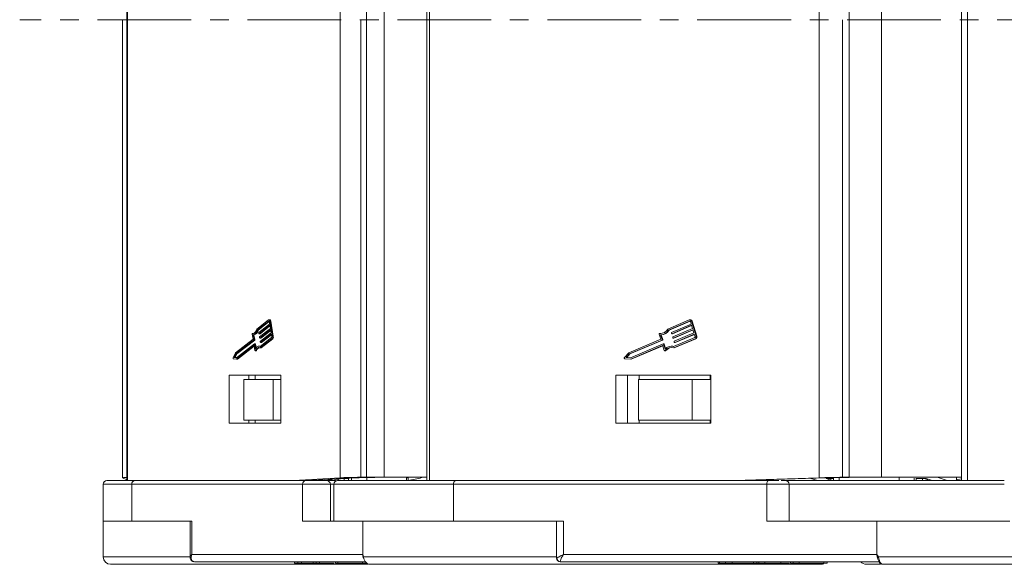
# Model space of a CAD drawing. Header units: millimetres. Extents: x 3152 to 4623, y 378 to 1412.
# Tile 3 of 45: x 3629 to 3762, y 626 to 700. Entities that reach past the tile are written whole.
import ezdxf

# ---------------------------------------------------------------- set-up
doc = ezdxf.new("R2010")
doc.units = ezdxf.units.MM
doc.linetypes.add('CENTERX2', pattern=[20.32, 12.7, -2.54, 2.54, -2.54])

msp = doc.modelspace()

# ---------------------------------------------------------------- linework, layer by layer
at = {"color": 7, "linetype": 'Continuous', "lineweight": 15}
for p, q in [((3643.233, 762.131), (3643.233, 699.631)), ((3643.326, 699.631), (3643.326, 762.131)), ((3683.863, 762.131), (3683.863, 699.631)), ((3684.25, 699.631), (3684.25, 762.131)), ((3756.349, 762.131), (3756.349, 699.631)), ((3757.149, 699.631), (3757.149, 762.131)), ((3672.117, 761.754), (3672.117, 699.631)), ((3675.722, 761.681), (3675.722, 699.631)), ((3678.105, 699.631), (3678.105, 761.681)), ((3737.043, 761.754), (3737.043, 699.631)), ((3741.108, 761.681), (3741.108, 699.631)), ((3745.477, 699.631), (3745.477, 761.681)), ((3642.644, 699.631), (3642.644, 637.512)), ((3643.233, 699.631), (3643.233, 637.131)), ((3643.326, 637.131), (3643.326, 699.631)), ((3672.117, 699.631), (3672.117, 637.508)), ((3674.921, 637.581), (3674.921, 699.631)), ((3675.722, 699.631), (3675.722, 637.581)), ((3678.105, 637.581), (3678.105, 699.631)), ((3683.863, 699.631), (3683.863, 637.131)), ((3684.25, 637.131), (3684.25, 699.631)), ((3737.043, 699.631), (3737.043, 637.508)), ((3740.204, 637.581), (3740.204, 699.631)), ((3741.108, 699.631), (3741.108, 637.581)), ((3745.477, 637.581), (3745.477, 699.631)), ((3756.349, 699.631), (3756.349, 637.131)), ((3757.149, 637.131), (3757.149, 699.631)), ((3662.426, 658.929), (3660.84, 657.687)), ((3660.894, 657.536), (3662.456, 658.757)), ((3661.026, 657.536), (3662.511, 658.697)), ((3662.569, 658.36), (3661.118, 657.226)), ((3661.148, 657.054), (3662.598, 658.189)), ((3661.28, 657.054), (3662.614, 658.097)), ((3662.485, 658.757), (3662.456, 658.757)), ((3662.603, 658.945), (3662.47, 658.945)), ((3662.51, 658.703), (3662.569, 658.36)), ((3662.941, 656.71), (3662.59, 658.765)), ((3662.59, 658.765), (3662.723, 658.765)), ((3662.598, 658.189), (3662.671, 657.761)), ((3663.074, 656.71), (3662.723, 658.765)), ((3719.44, 658.929), (3716.53, 657.687)), ((3716.629, 657.536), (3719.493, 658.757)), ((3716.707, 657.536), (3719.557, 658.752)), ((3719.701, 658.36), (3717.041, 657.226)), ((3717.095, 657.054), (3719.754, 658.189)), ((3717.172, 657.054), (3719.763, 658.16)), ((3719.547, 658.757), (3719.493, 658.757)), ((3719.597, 658.945), (3719.52, 658.945)), ((3719.593, 658.703), (3719.701, 658.36)), ((3720.383, 656.71), (3719.74, 658.765)), ((3719.74, 658.765), (3719.817, 658.765)), ((3719.754, 658.189), (3719.888, 657.761)), ((3720.461, 656.71), (3719.817, 658.765)), ((3660.211, 656.976), (3660.324, 656.313)), ((3660.377, 657.099), (3660.251, 657.099)), ((3660.255, 657.098), (3660.375, 657.098)), ((3660.426, 656.248), (3660.313, 656.91)), ((3660.315, 656.91), (3660.448, 656.91)), ((3660.559, 656.248), (3660.446, 656.91)), ((3660.894, 657.536), (3661.026, 657.536)), ((3661.106, 657.167), (3661.12, 657.082)), ((3661.14, 657.052), (3661.273, 657.052)), ((3661.148, 657.054), (3661.28, 657.054)), ((3661.208, 656.568), (3661.223, 656.482)), ((3662.671, 657.761), (3661.221, 656.626)), ((3661.25, 656.455), (3662.7, 657.589)), ((3662.836, 656.53), (3661.274, 655.308)), ((3662.773, 657.161), (3661.323, 656.027)), ((3661.352, 655.855), (3662.803, 656.99)), ((3661.383, 656.455), (3662.716, 657.498)), ((3661.485, 655.855), (3662.818, 656.898)), ((3662.7, 657.589), (3662.773, 657.161)), ((3662.803, 656.99), (3662.861, 656.647)), ((3663.074, 656.71), (3662.941, 656.71)), ((3715.378, 656.976), (3715.585, 656.313)), ((3715.529, 657.099), (3715.451, 657.099)), ((3715.459, 657.098), (3715.536, 657.098)), ((3715.536, 657.098), (3715.529, 657.099)), ((3715.607, 657.093), (3715.536, 657.098)), ((3715.772, 656.248), (3715.565, 656.91)), ((3715.569, 656.91), (3715.646, 656.91)), ((3715.85, 656.248), (3715.642, 656.91)), ((3716.629, 657.536), (3716.707, 657.536)), ((3717.018, 657.167), (3717.045, 657.082)), ((3717.081, 657.052), (3717.159, 657.052)), ((3717.095, 657.054), (3717.172, 657.054)), ((3717.205, 656.568), (3717.232, 656.482)), ((3719.888, 657.761), (3717.229, 656.626)), ((3717.282, 656.455), (3719.942, 657.589)), ((3720.19, 656.53), (3717.326, 655.308)), ((3717.36, 656.455), (3719.951, 657.56)), ((3720.076, 657.161), (3717.416, 656.027)), ((3717.47, 655.855), (3720.129, 656.99)), ((3717.547, 655.855), (3720.139, 656.961)), ((3719.942, 657.589), (3720.076, 657.161)), ((3720.129, 656.99), (3720.237, 656.647)), ((3720.461, 656.71), (3720.383, 656.71)), ((3660.324, 656.313), (3657.957, 654.462)), ((3658.003, 654.303), (3660.414, 656.189)), ((3660.501, 655.675), (3658.091, 653.79)), ((3658.104, 653.605), (3660.45, 655.441)), ((3658.136, 654.303), (3660.546, 656.189)), ((3658.236, 653.605), (3660.486, 655.365)), ((3660.414, 656.189), (3660.546, 656.189)), ((3660.559, 656.248), (3660.426, 656.248)), ((3660.465, 655.441), (3660.45, 655.441)), ((3660.478, 655.414), (3660.584, 654.794)), ((3660.641, 655.678), (3660.509, 655.678)), ((3660.642, 654.986), (3660.529, 655.648)), ((3660.529, 655.648), (3660.661, 655.648)), ((3660.747, 655.145), (3660.661, 655.648)), ((3661.239, 655.351), (3661.106, 655.351)), ((3661.243, 656.452), (3661.375, 656.452)), ((3661.25, 656.455), (3661.383, 656.455)), ((3661.278, 655.118), (3662.865, 656.359)), ((3661.31, 655.968), (3661.325, 655.882)), ((3661.345, 655.852), (3661.478, 655.852)), ((3661.352, 655.855), (3661.485, 655.855)), ((3661.411, 655.118), (3662.998, 656.359)), ((3662.865, 656.359), (3662.998, 656.359)), ((3715.585, 656.313), (3711.245, 654.462)), ((3711.329, 654.303), (3715.749, 656.189)), ((3711.406, 654.303), (3715.826, 656.189)), ((3715.91, 655.675), (3711.49, 653.79)), ((3711.513, 653.605), (3715.817, 655.441)), ((3711.591, 653.605), (3715.86, 655.427)), ((3715.749, 656.189), (3715.826, 656.189)), ((3715.85, 656.248), (3715.772, 656.248)), ((3715.843, 655.441), (3715.817, 655.441)), ((3715.867, 655.414), (3716.061, 654.794)), ((3716.001, 655.678), (3715.923, 655.678)), ((3716.167, 654.986), (3715.96, 655.648)), ((3715.96, 655.648), (3716.037, 655.648)), ((3716.227, 655.042), (3716.037, 655.648)), ((3717.096, 655.351), (3717.019, 655.351)), ((3717.269, 656.452), (3717.346, 656.452)), ((3717.282, 656.455), (3717.36, 656.455)), ((3717.334, 655.118), (3720.244, 656.359)), ((3717.393, 655.968), (3717.42, 655.882)), ((3717.411, 655.118), (3720.321, 656.359)), ((3717.457, 655.852), (3717.534, 655.852)), ((3717.47, 655.855), (3717.547, 655.855)), ((3720.244, 656.359), (3720.321, 656.359)), ((3657.957, 654.462), (3657.633, 653.812)), ((3657.764, 653.826), (3658.003, 654.303)), ((3657.897, 653.826), (3658.136, 654.303)), ((3658.003, 654.303), (3658.136, 654.303)), ((3660.624, 654.734), (3660.756, 654.734)), ((3660.787, 654.762), (3660.654, 654.762)), ((3661.411, 655.118), (3661.278, 655.118)), ((3711.245, 654.462), (3710.65, 653.812)), ((3710.891, 653.826), (3711.329, 654.303)), ((3710.969, 653.826), (3711.406, 654.303)), ((3711.329, 654.303), (3711.406, 654.303)), ((3716.134, 654.734), (3716.211, 654.734)), ((3716.267, 654.762), (3716.19, 654.762)), ((3717.411, 655.118), (3717.334, 655.118)), ((3657.66, 653.654), (3658.104, 653.605)), ((3658.091, 653.79), (3657.764, 653.826)), ((3657.764, 653.826), (3657.897, 653.826)), ((3658.107, 653.802), (3657.897, 653.826)), ((3658.236, 653.605), (3658.104, 653.605)), ((3710.7, 653.654), (3711.513, 653.605)), ((3711.49, 653.79), (3710.891, 653.826)), ((3710.891, 653.826), (3710.969, 653.826)), ((3711.499, 653.794), (3710.969, 653.826)), ((3711.591, 653.605), (3711.513, 653.605)), ((3664.107, 651.431), (3657.1, 651.431)), ((3657.1, 651.431), (3657.1, 644.931)), ((3659.753, 650.831), (3659.753, 651.431)), ((3660.634, 651.431), (3660.634, 650.831)), ((3664.107, 644.931), (3664.107, 651.431)), ((3722.355, 651.431), (3709.508, 651.431)), ((3709.508, 651.431), (3709.508, 644.931)), ((3711.056, 644.931), (3711.056, 651.431)), ((3712.672, 651.431), (3712.672, 650.831)), ((3722.288, 650.831), (3722.288, 651.431)), ((3722.355, 644.931), (3722.355, 651.431)), ((3659.06, 650.831), (3659.06, 645.331)), ((3659.06, 650.831), (3663.031, 650.831)), ((3663.031, 645.331), (3663.031, 650.831)), ((3663.031, 650.831), (3664.107, 650.831)), ((3712.549, 650.831), (3712.549, 645.331)), ((3712.549, 650.831), (3719.829, 650.831)), ((3719.829, 645.331), (3719.829, 650.831)), ((3719.829, 650.831), (3722.288, 650.831)), ((3657.1, 644.931), (3664.107, 644.931)), ((3659.06, 645.331), (3663.031, 645.331)), ((3659.753, 644.931), (3659.753, 645.331)), ((3660.634, 644.931), (3660.634, 645.331)), ((3664.107, 645.331), (3663.031, 645.331)), ((3709.508, 644.931), (3722.355, 644.931)), ((3712.549, 645.331), (3719.829, 645.331)), ((3712.672, 644.931), (3712.672, 645.331)), ((3722.288, 645.331), (3719.829, 645.331)), ((3722.288, 645.331), (3722.288, 644.931)), ((3640.009, 636.631), (3640.009, 631.631)), ((3640.009, 636.631), (3643.888, 636.631)), ((3642.649, 637.508), (3643.233, 637.217)), ((3643.888, 631.631), (3643.888, 636.631)), ((3643.888, 636.631), (3667.042, 636.631)), ((3667.485, 637.131), (3644.33, 637.131)), ((3672.117, 637.508), (3665.854, 637.131)), ((3667.042, 636.631), (3667.042, 631.631)), ((3667.042, 636.631), (3670.811, 636.631)), ((3667.485, 637.131), (3667.622, 637.131)), ((3673.885, 637.508), (3667.622, 637.131)), ((3668.039, 637.131), (3668.039, 637.156)), ((3671.384, 637.357), (3670.25, 637.131)), ((3670.811, 631.631), (3670.811, 636.631)), ((3670.811, 636.631), (3671.284, 636.631)), ((3670.954, 637.131), (3670.954, 637.271)), ((3671.09, 637.131), (3672.411, 637.413)), ((3671.284, 636.631), (3671.284, 631.631)), ((3671.284, 636.631), (3687.492, 636.631)), ((3671.861, 637.296), (3671.861, 637.131)), ((3673.333, 637.413), (3672.411, 637.413)), ((3672.687, 637.413), (3672.687, 637.131)), ((3673.251, 637.131), (3673.251, 637.413)), ((3673.664, 637.484), (3673.664, 637.131)), ((3675.722, 637.581), (3674.921, 637.581)), ((3675.722, 637.581), (3678.105, 637.581)), ((3675.748, 637.131), (3675.748, 637.545)), ((3678.105, 637.581), (3683.863, 637.581)), ((3681.103, 637.581), (3681.103, 637.131)), ((3681.364, 637.131), (3681.364, 637.581)), ((3681.364, 637.141), (3682.97, 637.484)), ((3687.492, 631.631), (3687.492, 636.631)), ((3687.492, 636.631), (3729.948, 636.631)), ((3730.206, 637.131), (3687.75, 637.131)), ((3737.043, 637.508), (3725.558, 637.131)), ((3738.074, 637.508), (3726.591, 637.131)), ((3727.642, 637.166), (3727.541, 637.131)), ((3729.948, 636.631), (3729.948, 631.631)), ((3729.948, 636.631), (3732.981, 636.631)), ((3732.981, 631.631), (3732.981, 636.631)), ((3732.981, 636.631), (3762.14, 636.631)), ((3736.825, 637.131), (3735.929, 637.437)), ((3738.885, 637.413), (3738.008, 637.413)), ((3738.629, 637.201), (3738.008, 637.413)), ((3738.583, 637.521), (3738.583, 637.516)), ((3738.583, 637.516), (3738.885, 637.413)), ((3738.629, 637.413), (3738.629, 637.131)), ((3738.885, 637.527), (3738.885, 637.413)), ((3739.012, 637.529), (3739.012, 637.131)), ((3739.737, 637.131), (3739.737, 637.541)), ((3741.108, 637.581), (3740.204, 637.581)), ((3741.108, 637.581), (3745.477, 637.581)), ((3745.477, 637.581), (3756.349, 637.581)), ((3747.874, 637.581), (3747.874, 637.131)), ((3749.933, 637.131), (3749.933, 637.484)), ((3751.54, 637.413), (3750.139, 637.413)), ((3750.191, 637.413), (3750.191, 637.131)), ((3751.047, 637.131), (3751.047, 637.413)), ((3752.366, 637.131), (3751.54, 637.413)), ((3751.564, 637.131), (3751.564, 637.405)), ((3751.711, 637.131), (3751.711, 637.355)), ((3753.299, 637.501), (3753.299, 637.581)), ((3753.299, 637.501), (3754.383, 637.131)), ((3755.645, 637.581), (3755.645, 637.198)), ((3755.673, 637.178), (3755.673, 637.131)), ((3756.349, 637.148), (3756.079, 637.15)), ((3640.009, 631.631), (3640.782, 631.631)), ((3640.015, 631.631), (3640.015, 626.781)), ((3640.782, 631.631), (3644.239, 631.631)), ((3652.029, 631.631), (3644.239, 631.631)), ((3651.797, 631.631), (3651.797, 626.629)), ((3652.029, 627.131), (3652.029, 631.631)), ((3667.042, 631.631), (3674.832, 631.631)), ((3674.832, 631.631), (3680.448, 631.631)), ((3675.183, 631.631), (3675.183, 627.131)), ((3680.448, 631.631), (3688.135, 631.631)), ((3702.419, 631.631), (3688.135, 631.631)), ((3701.451, 631.631), (3701.451, 626.631)), ((3702.419, 627.131), (3702.419, 631.631)), ((3729.948, 631.631), (3744.232, 631.631)), ((3744.232, 631.631), (3753.18, 631.631)), ((3744.875, 631.631), (3744.875, 627.131)), ((3753.18, 631.631), (3762.891, 631.631)), ((3640.015, 626.781), (3651.793, 626.781)), ((3675.183, 627.131), (3652.029, 627.131)), ((3652.391, 626.131), (3675.562, 626.131)), ((3665.959, 626.131), (3665.959, 625.931)), ((3666.408, 625.931), (3665.959, 625.931)), ((3666.408, 625.931), (3666.408, 626.131)), ((3666.887, 625.931), (3666.408, 625.931)), ((3666.887, 625.931), (3666.887, 626.131)), ((3668.474, 625.931), (3666.887, 625.931)), ((3668.474, 625.931), (3668.474, 626.131)), ((3668.863, 625.931), (3668.474, 625.931)), ((3668.863, 625.931), (3668.863, 626.131)), ((3669.312, 625.931), (3668.863, 625.931)), ((3669.312, 625.931), (3669.312, 626.131)), ((3671.337, 625.931), (3669.312, 625.931)), ((3671.479, 626.131), (3671.479, 625.931)), ((3671.499, 626.131), (3671.499, 625.931)), ((3671.797, 626.131), (3671.797, 625.931)), ((3675.182, 626.131), (3675.182, 625.931)), ((3675.183, 627.131), (3675.293, 626.781)), ((3675.293, 626.781), (3701.451, 626.781)), ((3701.451, 626.631), (3701.486, 626.631)), ((3701.977, 626.131), (3745.156, 626.131)), ((3744.875, 627.131), (3702.419, 627.131)), ((3723.373, 625.931), (3723.373, 626.131)), ((3723.541, 625.931), (3723.373, 625.931)), ((3723.541, 626.131), (3723.541, 625.931)), ((3724.364, 625.931), (3723.541, 625.931)), ((3724.364, 625.931), (3724.364, 626.131)), ((3725.243, 625.931), (3724.364, 625.931)), ((3725.243, 625.931), (3725.243, 626.131)), ((3728.153, 625.931), (3725.243, 625.931)), ((3728.153, 625.931), (3728.153, 626.131)), ((3728.583, 625.931), (3728.153, 625.931)), ((3728.583, 625.931), (3728.583, 626.131)), ((3728.866, 625.931), (3728.583, 625.931)), ((3728.866, 625.931), (3728.866, 626.131)), ((3729.69, 625.931), (3728.866, 625.931)), ((3729.69, 625.931), (3729.69, 626.131)), ((3731.841, 625.931), (3729.69, 625.931)), ((3731.841, 625.931), (3731.841, 626.131)), ((3733.031, 625.931), (3731.841, 625.931)), ((3733.16, 626.131), (3733.16, 625.931)), ((3733.516, 626.131), (3733.516, 625.931)), ((3734.317, 626.131), (3734.317, 625.931)), ((3734.467, 625.931), (3734.35, 625.931)), ((3737.682, 626.131), (3737.682, 625.931)), ((3738.149, 625.931), (3738.149, 626.131)), ((3738.149, 626.131), (3745.156, 626.131)), ((3744.875, 627.131), (3745.076, 626.781)), ((3745.076, 626.781), (3777.568, 626.781)), ((3676.23, 625.781), (3676.232, 625.781)), ((3705.943, 625.781), (3705.945, 625.781)), ((3728.244, 625.781), (3728.327, 625.809)), ((3745.691, 625.781), (3745.692, 625.781))]:
    msp.add_line(p, q, dxfattribs=at)
at = {"color": 1, "linetype": 'CENTERX2', "lineweight": 13}
msp.add_line((4464.753, 699.631), (3628.701, 699.631), dxfattribs=at)
at = {"color": 7, "linetype": 'Continuous', "lineweight": 15, "flags": 128}
for points in [[(3662.426, 658.929), (3662.451, 658.942), (3662.476, 658.945), (3662.5, 658.937), (3662.524, 658.92), (3662.546, 658.892), (3662.564, 658.857), (3662.579, 658.814), (3662.59, 658.765)], [(3662.456, 658.757), (3662.464, 658.762), (3662.472, 658.763), (3662.48, 658.76), (3662.488, 658.754), (3662.495, 658.745), (3662.502, 658.733), (3662.507, 658.719), (3662.51, 658.703)], [(3662.723, 658.765), (3662.712, 658.814), (3662.697, 658.857), (3662.678, 658.892), (3662.657, 658.92), (3662.633, 658.937), (3662.608, 658.945), (3662.603, 658.945)], [(3660.211, 656.976), (3660.209, 656.998), (3660.209, 657.021), (3660.212, 657.043), (3660.217, 657.063), (3660.225, 657.079), (3660.234, 657.091), (3660.245, 657.097), (3660.255, 657.098)], [(3660.84, 657.687), (3660.787, 657.544), (3660.727, 657.418), (3660.659, 657.309), (3660.585, 657.221), (3660.506, 657.155), (3660.424, 657.112), (3660.34, 657.093), (3660.255, 657.098)], [(3661.12, 657.082), (3661.122, 657.074), (3661.125, 657.066), (3661.128, 657.06), (3661.131, 657.056), (3661.135, 657.053), (3661.139, 657.052), (3661.144, 657.052), (3661.148, 657.054)], [(3661.273, 657.052), (3661.276, 657.052), (3661.28, 657.054)], [(3717.159, 657.052), (3717.165, 657.052), (3717.172, 657.054)], [(3660.45, 655.441), (3660.455, 655.443), (3660.459, 655.444), (3660.463, 655.443), (3660.467, 655.44), (3660.47, 655.435), (3660.473, 655.429), (3660.476, 655.422), (3660.478, 655.414)], [(3660.529, 655.648), (3660.527, 655.656), (3660.524, 655.663), (3660.521, 655.669), (3660.518, 655.674), (3660.514, 655.677), (3660.509, 655.678), (3660.505, 655.677), (3660.501, 655.675)], [(3660.661, 655.648), (3660.659, 655.656), (3660.657, 655.663), (3660.654, 655.669), (3660.65, 655.674), (3660.646, 655.677), (3660.642, 655.678), (3660.641, 655.678)], [(3661.274, 655.308), (3661.191, 655.34), (3661.107, 655.351), (3661.023, 655.34), (3660.94, 655.309), (3660.859, 655.257), (3660.782, 655.185), (3660.709, 655.094), (3660.642, 654.986)], [(3661.223, 656.482), (3661.224, 656.474), (3661.227, 656.467), (3661.23, 656.461), (3661.234, 656.456), (3661.238, 656.453), (3661.242, 656.452), (3661.246, 656.453), (3661.25, 656.455)], [(3661.317, 655.342), (3661.239, 655.351), (3661.239, 655.351)], [(3661.325, 655.882), (3661.327, 655.874), (3661.329, 655.867), (3661.332, 655.861), (3661.336, 655.857), (3661.34, 655.854), (3661.344, 655.852), (3661.348, 655.853), (3661.352, 655.855)], [(3661.375, 656.452), (3661.378, 656.453), (3661.383, 656.455)], [(3661.478, 655.852), (3661.481, 655.853), (3661.485, 655.855)], [(3717.346, 656.452), (3717.352, 656.453), (3717.36, 656.455)], [(3717.534, 655.852), (3717.54, 655.853), (3717.547, 655.855)], [(3660.654, 654.762), (3660.646, 654.747), (3660.636, 654.738), (3660.625, 654.734), (3660.615, 654.736), (3660.605, 654.744), (3660.596, 654.757), (3660.588, 654.774), (3660.584, 654.794)], [(3660.654, 654.762), (3660.717, 654.882), (3660.787, 654.984), (3660.863, 655.064), (3660.943, 655.123), (3661.026, 655.158), (3661.111, 655.168), (3661.195, 655.155), (3661.278, 655.118)], [(3657.66, 653.654), (3657.648, 653.66), (3657.637, 653.672), (3657.628, 653.691), (3657.622, 653.714), (3657.62, 653.74), (3657.621, 653.767), (3657.625, 653.791), (3657.633, 653.812)], [(3687.492, 636.631), (3687.497, 636.729), (3687.511, 636.822), (3687.535, 636.909), (3687.567, 636.985), (3687.606, 637.047), (3687.651, 637.093), (3687.699, 637.121), (3687.75, 637.131)], [(3729.948, 636.631), (3729.953, 636.729), (3729.968, 636.822), (3729.992, 636.909), (3730.024, 636.985), (3730.063, 637.047), (3730.108, 637.093), (3730.156, 637.121), (3730.206, 637.131)], [(3675.289, 626.657), (3675.276, 626.669), (3675.267, 626.682), (3675.262, 626.697), (3675.26, 626.713), (3675.263, 626.729), (3675.269, 626.746), (3675.279, 626.763), (3675.293, 626.781)], [(3703.932, 625.781), (3703.97, 625.788), (3703.988, 625.796)], [(3728.244, 625.781), (3728.306, 625.788), (3728.336, 625.796)]]:
    msp.add_lwpolyline(points, dxfattribs=at)
at = {"color": 7, "linetype": 'Continuous', "lineweight": 15}
for centre, radius, start, end in [((3719.518, 658.715), 0.227, 12.77497, 110.24726), ((3719.519, 658.686), 0.0758, 12.77497, 110.24726), ((3719.589, 658.71), 0.235, 13.58001, 87.95816), ((3660.137, 657.655), 0.766, 283.27798, 351.03495), ((3660.27, 657.655), 0.766, 283.27798, 351.03495), ((3661.171, 657.184), 0.0677, 141.50628, 193.99512), ((3661.274, 656.584), 0.0677, 141.50628, 193.99512), ((3662.73, 656.614), 0.135, 321.50628, 13.99512), ((3662.547, 656.611), 0.406, 321.50628, 13.99512), ((3662.68, 656.611), 0.406, 321.50628, 13.99512), ((3715.46, 657.01), 0.0886, 90.76219, 202.25676), ((3715.547, 658.205), 1.111, 265.41846, 332.19994), ((3715.536, 658.177), 1.268, 271.32189, 329.59284), ((3715.613, 658.177), 1.268, 271.32189, 329.59284), ((3717.063, 657.183), 0.0479, 117.20067, 199.38451), ((3717.082, 657.09), 0.0379, 192.77497, 290.24726), ((3717.251, 656.584), 0.0479, 117.20067, 199.38451), ((3720.146, 656.615), 0.0958, 297.20067, 19.38451), ((3720.112, 656.614), 0.287, 297.20067, 19.38451), ((3720.19, 656.614), 0.287, 297.20067, 19.38451), ((3660.361, 656.231), 0.0677, 321.50628, 13.99512), ((3660.493, 656.231), 0.0677, 321.50628, 13.99512), ((3661.376, 655.984), 0.0677, 141.50628, 193.99512), ((3715.727, 656.232), 0.0479, 297.20067, 19.38451), ((3715.83, 655.406), 0.0379, 12.77497, 110.24726), ((3715.804, 656.232), 0.0479, 297.20067, 19.38451), ((3715.923, 655.639), 0.0379, 12.77497, 110.24726), ((3715.999, 655.639), 0.0392, 13.58001, 87.95816), ((3717.02, 654.165), 1.183, 74.99675, 136.11272), ((3717.096, 654.217), 1.134, 76.79057, 89.98888), ((3717.269, 656.49), 0.0379, 192.77497, 290.24726), ((3717.438, 655.984), 0.0479, 117.20067, 199.38451), ((3717.457, 655.891), 0.0379, 192.77497, 290.24726), ((3660.751, 654.77), 0.0364, 277.77335, 346.17822), ((3661.383, 654.571), 0.626, 109.66481, 162.30106), ((3716.133, 654.809), 0.074, 191.7232, 320.00558), ((3717.02, 654.111), 1.055, 72.65935, 141.90108), ((3716.21, 654.807), 0.0724, 270.72414, 321.54389), ((3717.118, 654.078), 1.092, 93.16674, 141.21291), ((3710.718, 653.747), 0.0941, 135.96354, 258.78874), ((3640.509, 636.631), 0.5, 90, 180), ((3644.361, 636.658), 0.474, 93.73294, 183.30019), ((3667.515, 636.658), 0.474, 93.73294, 183.30019), ((3670.311, 636.631), 0.5, 359.99463, 89.99463), ((3671.784, 636.631), 0.5, 90, 180), ((3732.481, 636.631), 0.5, 360, 90), ((3641.015, 626.781), 1, 180, 270), ((3701.951, 626.631), 0.5, 180, 270), ((3701.982, 626.627), 0.496, 179.49892, 269.48995), ((3737.304, 626.781), 1, 270, 292.81104), ((3743.438, 626.781), 1, 220.5416, 270), ((3745.236, 626.463), 0.355, 116.64296, 147.08679), ((3745.692, 626.046), 0.265, 242.46165, 269.74903)]:
    msp.add_arc(centre, radius, start, end, dxfattribs=at)
for centre, major_axis, ratio, start_param, end_param in [((3645.444, 637.508), (2.8, -0.004), 0.0280434, 2.4813932, 3.1980408), ((3674.593, 637.508), (2.8, 0.037), 0.0248315, 1.453045, 2.6552703), ((3674.592, 637.508), (0.8, 0.011), 0.0248315, 1.453045, 2.6552703), ((3675.014, 637.602), (2.8, 0.037), 0.0248315, 4.5946377, 5.5273455), ((3681.788, 637.516), (1, 0.147), 0.0973032, 1.7802714, 2.1552906), ((3682.124, 637.484), (1.5, 0.221), 0.0973032, 5.2968832, 5.6737955), ((3738.488, 637.508), (2.8, 0.067), 0.0144905, 0.9106223, 2.1128477), ((3738.487, 637.508), (0.8, 0.019), 0.0144905, 0.9106223, 2.1128477), ((3740.694, 637.602), (2.8, 0.067), 0.0144905, 4.052215, 4.9849228), ((3752.014, 637.501), (1.5, -0.14), 0.1497499, 0.5563445, 0.8624889), ((3759.245, 637.487), (3.6, 0.29), 0.0480967, 2.5013451, 3.6338586)]:
    msp.add_ellipse(centre, major_axis=major_axis, ratio=ratio, start_param=start_param, end_param=end_param, dxfattribs=at)
for points, knots in [([(3644.33, 637.131), (3643.745, 637.131), (3642.557, 637.131), (3641.356, 637.131), (3640.647, 637.131), (3640.552, 637.131), (3640.51, 637.131)], [0, 0, 0, 0, 0.2551235, 0.5181589, 0.7886028, 1, 1, 1, 1]), ([(3670.311, 637.131), (3670.293, 637.131), (3670.255, 637.131), (3669.999, 637.131), (3669.622, 637.131), (3669.164, 637.131), (3668.669, 637.131), (3668.181, 637.131), (3667.754, 637.131), (3667.573, 637.131), (3667.485, 637.131)], [0, 0, 0, 0, 0.1215442, 0.25, 0.3784558, 0.5, 0.6215442, 0.75, 0.8784558, 1, 1, 1, 1]), ([(3671.456, 637.131), (3671.163, 637.131), (3670.512, 637.131), (3670.382, 637.131), (3670.311, 637.131)], [0, 0, 0, 0, 0.4492668, 1, 1, 1, 1]), ([(3687.75, 637.131), (3686.625, 637.131), (3684.342, 637.131), (3681.253, 637.131), (3678.673, 637.131), (3676.61, 637.131), (3674.999, 637.131), (3673.687, 637.131), (3672.693, 637.131), (3672.061, 637.131), (3671.774, 637.131), (3671.813, 637.131), (3671.823, 637.131)], [0, 0, 0, 0, 0.1185678, 0.2408125, 0.3665003, 0.4647465, 0.5630081, 0.6633447, 0.7636972, 0.8640338, 0.9643863, 1, 1, 1, 1]), ([(3731.571, 637.131), (3731.434, 637.131), (3731.139, 637.131), (3730.648, 637.131), (3730.351, 637.131), (3730.206, 637.131)], [0, 0, 0, 0, 0.3055313, 0.6623654, 1, 1, 1, 1]), ([(3762.14, 637.131), (3760.798, 637.131), (3758.074, 637.131), (3753.99, 637.131), (3750.255, 637.131), (3746.934, 637.131), (3744.031, 637.131), (3741.295, 637.131), (3738.765, 637.131), (3736.478, 637.131), (3734.492, 637.131), (3732.952, 637.131), (3732.215, 637.131), (3731.921, 637.131)], [0, 0, 0, 0, 0.1051236, 0.2135072, 0.3249435, 0.4120497, 0.4991696, 0.5881292, 0.6771029, 0.7660625, 0.8550362, 0.9421423, 1, 1, 1, 1]), ([(3651.797, 626.752), (3651.801, 626.697), (3651.808, 626.577), (3651.891, 626.385), (3652.027, 626.245), (3652.177, 626.165), (3652.264, 626.148), (3652.308, 626.139)], [0, 0, 0, 0, 0.2013666, 0.4368481, 0.7068914, 0.8520712, 1, 1, 1, 1]), ([(3651.809, 626.76), (3651.806, 626.773), (3651.785, 626.862), (3651.917, 627.008), (3652.029, 627.131)], [0, 0, 0, 0, 0.1537401, 1, 1, 1, 1]), ([(3652.029, 627.131), (3651.991, 627.009), (3651.915, 626.764), (3651.958, 626.434), (3652.115, 626.184), (3652.303, 626.148), (3652.391, 626.131)], [0, 0, 0, 0, 0.25113093, 0.50180461, 0.76564074, 1, 1, 1, 1]), ([(3671.479, 625.931), (3671.486, 625.931), (3671.5, 625.931), (3671.543, 625.931), (3671.594, 625.931), (3671.652, 625.931), (3671.719, 625.931), (3671.771, 625.931), (3671.797, 625.931)], [0, 0, 0, 0, 0.1854289, 0.3721896, 0.5277082, 0.6838775, 0.8416784, 1, 1, 1, 1]), ([(3671.797, 625.931), (3671.864, 625.931), (3672.064, 625.931), (3672.542, 625.931), (3673.262, 625.931), (3674.087, 625.931), (3674.724, 625.931), (3675.093, 625.931), (3675.182, 625.931)], [0, 0, 0, 0, 0.1013981, 0.3069957, 0.5061443, 0.6852619, 0.9245571, 1, 1, 1, 1]), ([(3675.182, 625.931), (3675.301, 625.931), (3675.518, 625.931), (3675.696, 625.931), (3675.776, 625.931)], [0, 0, 0, 0, 0.5469117, 1, 1, 1, 1]), ([(3675.23, 626.812), (3675.236, 626.791), (3675.248, 626.749), (3675.256, 626.719), (3675.261, 626.703)], [0, 0, 0, 0, 0.48962112, 1, 1, 1, 1]), ([(3675.293, 626.781), (3675.304, 626.725), (3675.326, 626.602), (3675.388, 626.415), (3675.479, 626.234), (3675.613, 626.051), (3675.788, 625.905), (3676.004, 625.802), (3676.15, 625.788), (3676.23, 625.781)], [0, 0, 0, 0, 0.1117977, 0.2443303, 0.368648, 0.5004012, 0.6872226, 0.8279677, 1, 1, 1, 1]), ([(3701.486, 626.631), (3701.519, 626.641), (3701.591, 626.663), (3701.87, 626.834), (3702.204, 627.015), (3702.419, 627.131)], [0, 0, 0, 0, 0.2270634, 0.5015869, 1, 1, 1, 1]), ([(3702.419, 627.131), (3702.335, 627.009), (3702.167, 626.764), (3702.011, 626.434), (3701.94, 626.184), (3701.965, 626.148), (3701.977, 626.131)], [0, 0, 0, 0, 0.2511309, 0.5018046, 0.7656407, 1, 1, 1, 1]), ([(3733.167, 625.931), (3733.176, 625.931), (3733.209, 625.931), (3733.349, 625.931), (3733.498, 625.931), (3733.516, 625.931)], [0, 0, 0, 0, 0.2483456, 0.9101816, 1, 1, 1, 1]), ([(3733.516, 625.931), (3733.557, 625.931), (3733.637, 625.931), (3733.77, 625.931), (3733.902, 625.931), (3734.034, 625.931), (3734.172, 625.931), (3734.269, 625.931), (3734.317, 625.931)], [0, 0, 0, 0, 0.1854289, 0.3721896, 0.5277082, 0.6838775, 0.8416784, 1, 1, 1, 1]), ([(3734.317, 625.931), (3734.434, 625.931), (3734.787, 625.931), (3735.448, 625.931), (3736.229, 625.931), (3736.96, 625.931), (3737.408, 625.931), (3737.629, 625.931), (3737.682, 625.931)], [0, 0, 0, 0, 0.1013981, 0.3069957, 0.5061443, 0.6852619, 0.9245571, 1, 1, 1, 1]), ([(3737.682, 625.931), (3737.747, 625.931), (3737.943, 625.931), (3738.14, 625.931), (3738.124, 625.931), (3738.119, 625.931)], [0, 0, 0, 0, 0.2596409, 0.7832009, 1, 1, 1, 1]), ([(3745.035, 626.423), (3745.006, 626.479), (3744.968, 626.549), (3744.943, 626.638), (3744.937, 626.657)], [0, 0, 0, 0, 0.7873076, 1, 1, 1, 1]), ([(3744.996, 626.489), (3745.045, 626.36), (3745.131, 626.132), (3745.314, 625.918), (3745.483, 625.814), (3745.583, 625.796), (3745.635, 625.787)], [0, 0, 0, 0, 0.3644945, 0.6479177, 0.8166365, 1, 1, 1, 1]), ([(3745.076, 626.781), (3745.092, 626.725), (3745.127, 626.602), (3745.18, 626.415), (3745.244, 626.234), (3745.33, 626.051), (3745.433, 625.905), (3745.56, 625.802), (3745.644, 625.788), (3745.691, 625.781)], [0, 0, 0, 0, 0.1117977, 0.2443303, 0.368648, 0.5004012, 0.6872226, 0.8279677, 1, 1, 1, 1]), ([(3641.071, 625.781), (3641.067, 625.781), (3641.057, 625.781), (3641.602, 625.781), (3642.591, 625.781), (3643.914, 625.781), (3645.431, 625.781), (3647.246, 625.781), (3650.048, 625.781), (3653.35, 625.781), (3657.021, 625.781), (3660.185, 625.781), (3663.769, 625.781), (3667.719, 625.781), (3671.675, 625.781), (3674.407, 625.781), (3675.795, 625.781), (3675.882, 625.781)], [0, 0, 0, 0, 0.04600522, 0.12202487, 0.20014315, 0.2611857, 0.32221834, 0.38454022, 0.446852, 0.57132146, 0.632364, 0.69339665, 0.7715237, 0.84754124, 0.92129915, 0.99506596, 1, 1, 1, 1]), ([(3676.232, 625.781), (3676.899, 625.781), (3678.252, 625.781), (3680.835, 625.781), (3683.603, 625.781), (3686.446, 625.781), (3689.25, 625.781), (3692.233, 625.781), (3696.41, 625.781), (3700.776, 625.781), (3705.165, 625.781), (3708.727, 625.781), (3712.508, 625.781), (3716.39, 625.781), (3720.022, 625.781), (3723.429, 625.781), (3726.617, 625.781), (3729.301, 625.781), (3731.49, 625.781), (3733.234, 625.781), (3734.701, 625.781), (3736.241, 625.781), (3737.172, 625.781), (3737.271, 625.781), (3737.304, 625.781)], [0, 0, 0, 0, 0.0458456, 0.0930928, 0.1416444, 0.1795831, 0.2175157, 0.2562495, 0.2949771, 0.3723365, 0.4102752, 0.4482078, 0.4967648, 0.5440106, 0.5898521, 0.6356992, 0.682945, 0.7314965, 0.7694352, 0.8073678, 0.8461016, 0.8848292, 0.9621886, 1, 1, 1, 1]), ([(3743.475, 625.781), (3743.463, 625.781), (3743.391, 625.781), (3743.744, 625.781), (3744.355, 625.781), (3745.084, 625.781), (3745.342, 625.781)], [0, 0, 0, 0, 0.0689085, 0.4273587, 0.796745, 1, 1, 1, 1]), ([(3745.692, 625.781), (3746.848, 625.781), (3749.194, 625.781), (3753.031, 625.781), (3756.774, 625.781), (3760.322, 625.781), (3763.609, 625.781), (3766.904, 625.781), (3771.256, 625.781), (3775.433, 625.781), (3779.281, 625.781), (3782.218, 625.781), (3785.111, 625.781), (3787.81, 625.781), (3790.072, 625.781), (3791.919, 625.781), (3793.35, 625.781), (3794.219, 625.781), (3794.632, 625.781), (3794.632, 625.781), (3794.632, 625.781)], [0, 0, 0, 0, 0.05767005, 0.11710315, 0.17817697, 0.22590078, 0.27361685, 0.32234086, 0.37105697, 0.46836871, 0.51609251, 0.56380858, 0.62488927, 0.68432071, 0.74198554, 0.79965734, 0.85908868, 0.9201625, 0.96788631, 1, 1, 1, 1])]:
    msp.add_open_spline(points, degree=3, knots=knots, dxfattribs=at)
for points in [[(3675.289, 626.657), (3675.258, 626.732), (3675.197, 626.883), (3675.188, 627.048), (3675.183, 627.131)], [(3744.937, 626.657), (3744.919, 626.732), (3744.883, 626.883), (3744.878, 627.048), (3744.875, 627.131)]]:
    msp.add_open_spline(points, degree=3, dxfattribs=at)

doc.saveas('drawing.dxf')
